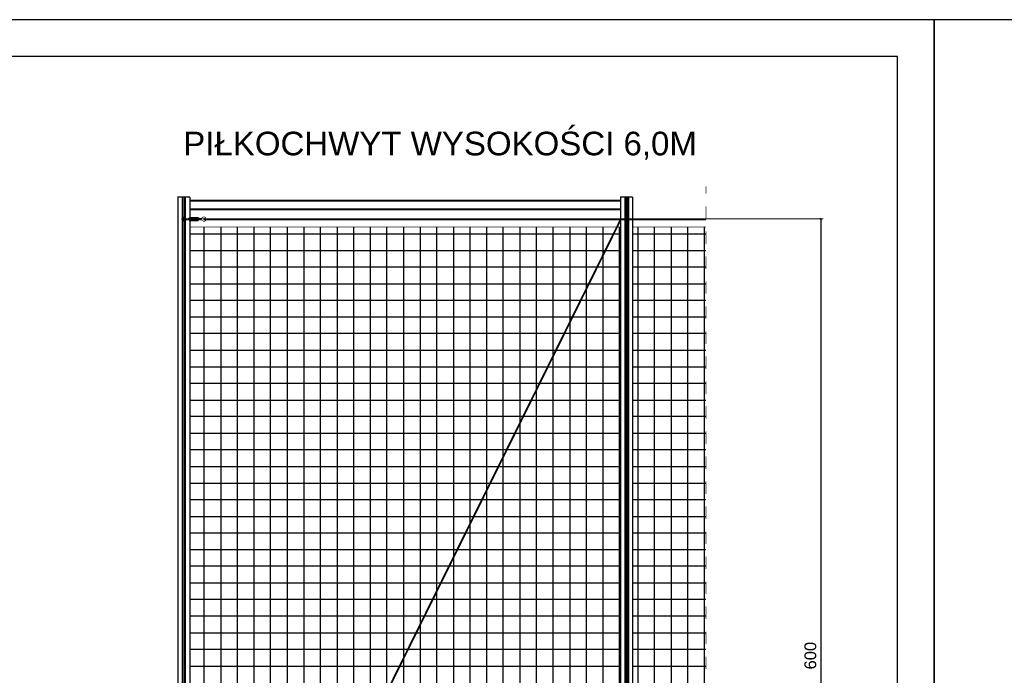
# Model space of a CAD drawing. Header units: millimetres. Extents: x 74583 to 75292, y 11361 to 11727.
# Tile 47 of 85: x 75019 to 75052, y 11705 to 11727. Entities that reach past the tile are written whole.
import ezdxf

# ---------------------------------------------------------------- set-up
doc = ezdxf.new("R2010")
doc.units = ezdxf.units.MM
doc.layers.add('P', color=7, linetype='Continuous')
doc.layers.add('T', color=7, linetype='Continuous')
doc.styles.get("Standard").update_dxf_attribs({"font": 'ARIAL.TTF'})

msp = doc.modelspace()

# ---------------------------------------------------------------- linework, layer by layer
at = {"color": 7}
for points in [[(75049.725, 11652.989), (75049.725, 11727.239), (74997.225, 11727.239), (74997.225, 11652.989)], [(75102.225, 11652.989), (75102.225, 11727.239), (75049.725, 11727.239), (75049.725, 11652.989)], [(75001.963, 11725.989), (75001.963, 11654.239), (75048.475, 11654.239), (75048.475, 11725.989)]]:
    msp.add_lwpolyline(points, close=True, dxfattribs=at)
at = {"layer": 'P'}
for points, const_width in [([(75041.993, 11721.351), (75041.993, 11721.602)], 0.0213), ([(75024.129, 11691.016), (75024.129, 11721.24), (75024.53, 11721.24)], 0.0423), ([(75024.129, 11721.24), (75024.53, 11721.24), (75024.129, 11721.24)], 0.0213), ([(75024.53, 11720.544), (75024.53, 11721.24)], 0.0423), ([(75024.552, 11721.117), (75039.113, 11721.117)], 0.0635), ([(75039.113, 11720.5), (75039.113, 11721.24), (75039.515, 11721.24)], 0.0423), ([(75039.113, 11721.24), (75039.515, 11721.24), (75039.113, 11721.24)], 0.0213), ([(75039.515, 11720.5), (75039.515, 11721.24)], 0.0423), ([(75024.552, 11720.822), (75039.113, 11720.822)], 0.0635), ([(75041.993, 11720.5), (75041.993, 11720.923)], 0.0213), ([(75024.275, 11720.5), (75024.253, 11720.5), (75024.253, 11720.482), (75024.275, 11720.482)], 0.0213), ([(75024.319, 11720.544), (75024.297, 11720.522), (75024.275, 11720.5)], 0.0213), ([(75024.275, 11720.482), (75024.297, 11720.46), (75024.319, 11720.438)], 0.0213), ([(75024.341, 11720.544), (75024.341, 11720.566), (75024.319, 11720.566), (75024.319, 11720.544)], 0.0213), ([(75024.319, 11720.438), (75024.319, 11720.416), (75024.341, 11720.416), (75024.341, 11720.438)], 0.0213), ([(75024.38, 11720.5), (75024.358, 11720.522), (75024.341, 11720.544)], 0.0213), ([(75024.341, 11720.438), (75024.358, 11720.46), (75024.38, 11720.482)], 0.0213), ([(75024.53, 11720.544), (75024.486, 11720.522), (75024.464, 11720.5), (75024.486, 11720.46), (75024.53, 11720.438)], 0.0213), ([(75024.53, 11720.522), (75024.508, 11720.5), (75024.486, 11720.5), (75024.508, 11720.482), (75024.53, 11720.46)], 0.0213), ([(75039.113, 11720.482), (75024.53, 11691.016)], 0.0635), ([(75024.53, 11691.016), (75024.53, 11713.581), (75024.53, 11720.438)], 0.0423), ([(75024.804, 11720.438), (75024.848, 11720.46), (75024.87, 11720.5), (75024.848, 11720.522), (75024.804, 11720.544)], 0.0213), ([(75024.804, 11720.46), (75024.826, 11720.482), (75024.848, 11720.5), (75024.826, 11720.5), (75024.804, 11720.522)], 0.0213), ([(75025.06, 11720.5), (75025.06, 11720.544), (75025.015, 11720.566), (75024.976, 11720.566), (75024.932, 11720.522)], 0.0213), ([(75024.932, 11720.46), (75024.976, 11720.416), (75025.015, 11720.416), (75025.06, 11720.438), (75025.06, 11720.482)], 0.0213), ([(75025.038, 11720.5), (75024.993, 11720.522), (75024.976, 11720.522), (75024.976, 11720.5), (75024.976, 11720.482), (75024.993, 11720.46), (75025.015, 11720.46), (75025.038, 11720.482)], 0.0213), ([(75025.038, 11720.5), (75025.015, 11720.522), (75024.993, 11720.522), (75024.976, 11720.522), (75024.976, 11720.5)], 0.0213), ([(75025.038, 11720.5), (75025.015, 11720.5), (75025.015, 11720.482), (75025.038, 11720.482)], 0.0213), ([(75039.113, 11691.016), (75039.113, 11713.581), (75039.113, 11720.482)], 0.0423), ([(75039.303, 11720.544), (75039.281, 11720.522), (75039.263, 11720.5)], 0.0213), ([(75039.263, 11720.482), (75039.281, 11720.46), (75039.303, 11720.438)], 0.0213), ([(75039.347, 11720.544), (75039.325, 11720.566), (75039.303, 11720.566), (75039.303, 11720.544)], 0.0213), ([(75039.303, 11720.438), (75039.303, 11720.416), (75039.325, 11720.416), (75039.347, 11720.438)], 0.0213), ([(75039.369, 11720.5), (75039.369, 11720.522), (75039.347, 11720.544)], 0.0213), ([(75039.347, 11720.438), (75039.369, 11720.46), (75039.369, 11720.482)], 0.0213), ([(75039.515, 11691.016), (75039.515, 11713.581), (75039.515, 11720.482)], 0.0423), ([(75041.993, 11720.5), (75045.97, 11720.5)], 0.0423), ([(75045.909, 11720.46), (75045.843, 11720.522)], 0.0423), ([(75045.887, 11720.5), (75045.887, 11720.438)], 0.0423), ([(75045.887, 11690.827), (75045.887, 11720.438)], 0.0423), ([(75024.53, 11691.166), (75039.113, 11691.166), (75039.113, 11720.226), (75024.53, 11720.226), (75024.53, 11691.166)], 0.0213), ([(75041.993, 11720.226), (75039.515, 11720.226), (75039.515, 11691.166), (75041.993, 11691.166)], 0.0213), ([(75041.993, 11719.653), (75041.993, 11720.081)], 0.0213), ([(75041.993, 11718.806), (75041.993, 11719.234)], 0.0213), ([(75041.993, 11717.964), (75041.993, 11718.383)], 0.0213), ([(75041.993, 11717.117), (75041.993, 11717.536)], 0.0213), ([(75041.993, 11716.266), (75041.993, 11716.69)], 0.0213), ([(75041.993, 11715.42), (75041.993, 11715.847)], 0.0213), ([(75041.993, 11714.573), (75041.993, 11715.001)], 0.0213), ([(75041.993, 11713.731), (75041.993, 11714.15)], 0.0213), ([(75041.993, 11712.884), (75041.993, 11713.303)], 0.0213), ([(75041.993, 11712.033), (75041.993, 11712.456)], 0.0213), ([(75041.993, 11711.186), (75041.993, 11711.614)], 0.0213), ([(75041.993, 11710.34), (75041.993, 11710.767)], 0.0213), ([(75041.993, 11709.497), (75041.993, 11709.916)], 0.0213), ([(75041.993, 11708.651), (75041.993, 11709.07)], 0.0213), ([(75041.993, 11707.8), (75041.993, 11708.223)], 0.0213), ([(75041.993, 11706.953), (75041.993, 11707.381)], 0.0213), ([(75041.993, 11706.106), (75041.993, 11706.53)], 0.0213), ([(75041.993, 11705.264), (75041.993, 11705.683)], 0.0213)]:
    msp.add_lwpolyline(points, dxfattribs=dict(at, const_width=const_width))
for points in [[(75024.275, 11720.5), (75024.275, 11721.24)], [(75024.275, 11720.5), (75024.275, 11721.24)], [(75024.297, 11720.544), (75024.297, 11721.24)], [(75024.358, 11720.544), (75024.358, 11721.24)], [(75024.38, 11720.5), (75024.38, 11721.24)], [(75024.38, 11720.5), (75024.38, 11721.24)], [(75039.263, 11720.5), (75039.263, 11721.24)], [(75039.281, 11720.5), (75039.281, 11721.24)], [(75039.303, 11720.544), (75039.303, 11721.24)], [(75039.347, 11720.544), (75039.347, 11721.24)], [(75039.369, 11720.5), (75039.369, 11721.24)], [(75039.387, 11720.5), (75039.387, 11721.24)], [(75024.275, 11720.5), (75024.486, 11720.5)], [(75024.275, 11691.016), (75024.275, 11720.482)], [(75024.275, 11691.016), (75024.275, 11720.482)], [(75024.275, 11720.482), (75024.486, 11720.482)], [(75024.319, 11720.522), (75024.297, 11720.522)], [(75024.319, 11720.522), (75024.297, 11720.5)], [(75024.297, 11720.5), (75024.297, 11720.522)], [(75024.297, 11720.522), (75024.319, 11720.522)], [(75024.297, 11720.522), (75024.319, 11720.522)], [(75024.297, 11720.522), (75024.319, 11720.522)], [(75024.297, 11720.5), (75024.319, 11720.5)], [(75024.297, 11720.5), (75024.319, 11720.5)], [(75024.297, 11720.482), (75024.319, 11720.46)], [(75024.297, 11720.482), (75024.319, 11720.482)], [(75024.319, 11720.46), (75024.297, 11720.482)], [(75024.297, 11720.482), (75024.319, 11720.482)], [(75024.297, 11720.482), (75024.319, 11720.482)], [(75024.319, 11720.46), (75024.297, 11720.482)], [(75024.297, 11720.482), (75024.319, 11720.482)], [(75024.297, 11720.482), (75024.319, 11720.482)], [(75024.297, 11691.016), (75024.297, 11720.438)], [(75024.319, 11720.544), (75024.319, 11720.5)], [(75024.319, 11720.522), (75024.341, 11720.522)], [(75024.319, 11720.5), (75024.341, 11720.5)], [(75024.319, 11720.5), (75024.341, 11720.5)], [(75024.319, 11720.5), (75024.341, 11720.5)], [(75024.319, 11720.482), (75024.319, 11720.438)], [(75024.341, 11720.544), (75024.341, 11720.5)], [(75024.358, 11720.5), (75024.341, 11720.522)], [(75024.341, 11720.522), (75024.358, 11720.5)], [(75024.341, 11720.482), (75024.358, 11720.482)], [(75024.341, 11720.482), (75024.358, 11720.482)], [(75024.341, 11720.482), (75024.341, 11720.438)], [(75024.341, 11720.46), (75024.358, 11720.46)], [(75024.358, 11720.46), (75024.341, 11720.46)], [(75024.358, 11720.5), (75024.38, 11720.5)], [(75024.358, 11720.5), (75024.38, 11720.5)], [(75024.358, 11720.5), (75024.38, 11720.5)], [(75024.358, 11720.5), (75024.38, 11720.5)], [(75024.358, 11720.482), (75024.38, 11720.482)], [(75024.358, 11720.46), (75024.358, 11720.482)], [(75024.358, 11720.482), (75024.38, 11720.482)], [(75024.358, 11720.482), (75024.358, 11720.46)], [(75024.358, 11720.46), (75024.38, 11720.46)], [(75024.358, 11691.016), (75024.358, 11720.438)], [(75024.38, 11691.016), (75024.38, 11720.482)], [(75024.38, 11691.016), (75024.38, 11720.482)], [(75024.425, 11720.5), (75024.447, 11720.5)], [(75024.425, 11720.482), (75024.447, 11720.5)], [(75024.425, 11720.482), (75024.447, 11720.5)], [(75024.425, 11720.5), (75024.425, 11720.482)], [(75024.447, 11720.482), (75024.447, 11720.5)], [(75024.447, 11720.482), (75024.447, 11720.5)], [(75024.447, 11720.482), (75024.447, 11720.5)], [(75024.447, 11720.482), (75024.464, 11720.5)], [(75024.464, 11720.482), (75024.464, 11720.5)], [(75024.464, 11720.482), (75024.464, 11720.5)], [(75024.464, 11720.482), (75024.464, 11720.5)], [(75024.464, 11720.482), (75024.486, 11720.5)], [(75024.486, 11720.482), (75024.508, 11720.5)], [(75024.486, 11720.482), (75024.508, 11720.5)], [(75024.508, 11720.482), (75024.508, 11720.5)], [(75024.508, 11720.482), (75024.508, 11720.5)], [(75024.508, 11720.482), (75024.53, 11720.5)], [(75024.508, 11720.482), (75024.53, 11720.5)], [(75024.53, 11720.5), (75024.508, 11720.5)], [(75024.53, 11720.482), (75024.508, 11720.482)], [(75024.53, 11720.544), (75024.804, 11720.544)], [(75024.53, 11720.522), (75024.804, 11720.522)], [(75024.53, 11720.522), (75024.53, 11720.46)], [(75024.53, 11720.5), (75024.53, 11720.522)], [(75024.53, 11720.522), (75024.552, 11720.522)], [(75024.53, 11720.46), (75024.804, 11720.46)], [(75024.53, 11720.438), (75024.804, 11720.438)], [(75024.552, 11720.522), (75024.552, 11720.46)], [(75024.552, 11720.482), (75024.552, 11720.5)], [(75024.552, 11720.482), (75024.552, 11720.5)], [(75024.552, 11720.482), (75024.57, 11720.5)], [(75024.552, 11720.482), (75024.57, 11720.5)], [(75024.658, 11720.5), (75024.552, 11720.5)], [(75024.658, 11720.482), (75024.552, 11720.482)], [(75024.57, 11720.482), (75024.57, 11720.5)], [(75024.57, 11720.482), (75024.57, 11720.5)], [(75024.57, 11720.482), (75024.592, 11720.5)], [(75024.57, 11720.482), (75024.592, 11720.5)], [(75024.592, 11720.482), (75024.592, 11720.5)], [(75024.592, 11720.482), (75024.592, 11720.5)], [(75024.592, 11720.482), (75024.614, 11720.5)], [(75024.592, 11720.482), (75024.614, 11720.5)], [(75024.614, 11720.482), (75024.614, 11720.5)], [(75024.614, 11720.482), (75024.614, 11720.5)], [(75024.614, 11720.482), (75024.614, 11720.5)], [(75024.614, 11720.482), (75024.636, 11720.5)], [(75024.636, 11720.482), (75024.636, 11720.5)], [(75024.636, 11720.482), (75024.636, 11720.5)], [(75024.636, 11720.482), (75024.636, 11720.5)], [(75024.636, 11720.482), (75024.658, 11720.5)], [(75024.658, 11720.5), (75024.658, 11720.482)], [(75024.676, 11720.5), (75024.698, 11720.5)], [(75024.676, 11720.482), (75024.698, 11720.5)], [(75024.782, 11720.5), (75024.676, 11720.5)], [(75024.676, 11720.5), (75024.676, 11720.482)], [(75024.782, 11720.482), (75024.676, 11720.482)], [(75024.698, 11720.482), (75024.698, 11720.5)], [(75024.698, 11720.482), (75024.698, 11720.5)], [(75024.698, 11720.482), (75024.72, 11720.5)], [(75024.698, 11720.482), (75024.72, 11720.5)], [(75024.72, 11720.482), (75024.72, 11720.5)], [(75024.72, 11720.482), (75024.72, 11720.5)], [(75024.72, 11720.482), (75024.742, 11720.5)], [(75024.72, 11720.482), (75024.742, 11720.5)], [(75024.742, 11720.482), (75024.742, 11720.5)], [(75024.742, 11720.482), (75024.742, 11720.5)], [(75024.742, 11720.482), (75024.764, 11720.5)], [(75024.742, 11720.482), (75024.764, 11720.5)], [(75024.764, 11720.482), (75024.764, 11720.5)], [(75024.764, 11720.482), (75024.764, 11720.5)], [(75024.764, 11720.482), (75024.782, 11720.5)], [(75024.764, 11720.482), (75024.782, 11720.5)], [(75024.782, 11720.522), (75024.782, 11720.46)], [(75024.782, 11720.482), (75024.782, 11720.5)], [(75024.782, 11720.482), (75024.782, 11720.5)], [(75024.804, 11720.522), (75024.804, 11720.46)], [(75024.804, 11720.5), (75024.804, 11720.522)], [(75024.804, 11720.522), (75024.826, 11720.522)], [(75024.804, 11720.5), (75024.826, 11720.5)], [(75024.804, 11720.482), (75024.826, 11720.5)], [(75024.848, 11720.5), (75024.804, 11720.5)], [(75024.804, 11720.5), (75024.826, 11720.5)], [(75024.848, 11720.482), (75024.804, 11720.482)], [(75024.804, 11720.482), (75024.826, 11720.482)], [(75024.804, 11720.482), (75024.826, 11720.482)], [(75024.804, 11720.482), (75024.804, 11720.46)], [(75024.804, 11720.46), (75024.826, 11720.46)], [(75024.826, 11720.482), (75024.826, 11720.5)], [(75024.826, 11720.482), (75024.826, 11720.5)], [(75024.826, 11720.482), (75024.848, 11720.5)], [(75024.826, 11720.482), (75024.848, 11720.5)], [(75024.848, 11720.482), (75024.848, 11720.5)], [(75024.87, 11720.5), (75024.888, 11720.5)], [(75024.87, 11720.482), (75024.87, 11720.5)], [(75024.87, 11720.482), (75024.87, 11720.5)], [(75024.87, 11720.482), (75024.87, 11720.5)], [(75024.87, 11720.482), (75024.888, 11720.5)], [(75024.91, 11720.5), (75024.87, 11720.5)], [(75024.91, 11720.482), (75024.87, 11720.482)], [(75024.888, 11720.482), (75024.888, 11720.5)], [(75024.888, 11720.482), (75024.888, 11720.5)], [(75024.888, 11720.482), (75024.888, 11720.5)], [(75024.888, 11720.482), (75024.91, 11720.5)], [(75024.888, 11720.482), (75024.91, 11720.482)], [(75024.91, 11720.5), (75024.932, 11720.522)], [(75024.91, 11720.5), (75024.91, 11720.482)], [(75024.932, 11720.46), (75024.91, 11720.482)], [(75025.038, 11720.5), (75039.303, 11720.5)], [(75025.038, 11720.482), (75039.303, 11720.482)], [(75039.263, 11691.016), (75039.263, 11720.482)], [(75039.303, 11720.522), (75039.281, 11720.5)], [(75039.281, 11720.5), (75039.281, 11720.522)], [(75039.281, 11720.522), (75039.303, 11720.522)], [(75039.281, 11720.522), (75039.303, 11720.522)], [(75039.281, 11720.522), (75039.303, 11720.522)], [(75039.281, 11720.5), (75039.303, 11720.5)], [(75039.281, 11720.5), (75039.303, 11720.5)], [(75039.281, 11720.5), (75039.303, 11720.5)], [(75039.281, 11720.5), (75039.303, 11720.5)], [(75039.281, 11720.482), (75039.303, 11720.482)], [(75039.281, 11720.482), (75039.303, 11720.46)], [(75039.281, 11720.482), (75039.303, 11720.482)], [(75039.281, 11691.016), (75039.281, 11720.482)], [(75039.303, 11720.46), (75039.281, 11720.482)], [(75039.281, 11720.482), (75039.303, 11720.482)], [(75039.281, 11720.482), (75039.303, 11720.482)], [(75039.281, 11720.482), (75039.303, 11720.482)], [(75039.303, 11720.46), (75039.281, 11720.482)], [(75039.281, 11720.482), (75039.303, 11720.482)], [(75039.281, 11720.482), (75039.303, 11720.482)], [(75039.281, 11720.482), (75039.303, 11720.482)], [(75039.303, 11720.544), (75039.303, 11720.438)], [(75039.303, 11720.522), (75039.325, 11720.522)], [(75039.303, 11720.522), (75039.325, 11720.522)], [(75039.303, 11691.016), (75039.303, 11720.438)], [(75039.325, 11720.5), (75039.347, 11720.5)], [(75039.325, 11720.5), (75039.347, 11720.5)], [(75039.325, 11720.5), (75039.347, 11720.5)], [(75039.325, 11720.482), (75039.347, 11720.482)], [(75039.325, 11720.482), (75039.347, 11720.482)], [(75039.347, 11720.544), (75039.347, 11720.438)], [(75039.347, 11720.5), (75039.347, 11720.522)], [(75039.347, 11720.522), (75039.347, 11720.5)], [(75039.369, 11720.5), (75039.347, 11720.5)], [(75039.347, 11720.5), (75041.993, 11720.5)], [(75039.347, 11720.5), (75039.369, 11720.5)], [(75039.347, 11720.482), (75039.369, 11720.482)], [(75039.347, 11720.46), (75039.347, 11720.482)], [(75039.347, 11720.482), (75041.993, 11720.482)], [(75039.347, 11720.482), (75039.369, 11720.482)], [(75039.347, 11720.482), (75039.347, 11720.46)], [(75039.347, 11720.46), (75039.369, 11720.46)], [(75039.347, 11720.46), (75039.369, 11720.46)], [(75039.347, 11720.46), (75039.369, 11720.46)], [(75039.347, 11691.016), (75039.347, 11720.438)], [(75039.369, 11720.5), (75039.387, 11720.5)], [(75039.369, 11720.5), (75039.387, 11720.5)], [(75039.369, 11720.5), (75039.387, 11720.5)], [(75039.369, 11691.016), (75039.369, 11720.482)], [(75039.387, 11691.016), (75039.387, 11720.482)], [(75025.015, 11691.166), (75025.015, 11720.226)], [(75025.589, 11691.166), (75025.589, 11720.226)], [(75026.14, 11691.166), (75026.14, 11720.226)], [(75026.709, 11691.166), (75026.709, 11720.226)], [(75027.26, 11691.166), (75027.26, 11720.226)], [(75027.833, 11691.166), (75027.833, 11720.226)], [(75028.402, 11691.166), (75028.402, 11720.226)], [(75028.953, 11691.166), (75028.953, 11720.226)], [(75029.527, 11691.166), (75029.527, 11720.226)], [(75030.073, 11691.166), (75030.073, 11720.226)], [(75030.647, 11691.166), (75030.647, 11720.226)], [(75031.198, 11691.166), (75031.198, 11720.226)], [(75031.767, 11691.166), (75031.767, 11720.226)], [(75032.34, 11691.166), (75032.34, 11720.226)], [(75032.891, 11691.166), (75032.891, 11720.226)], [(75033.46, 11691.166), (75033.46, 11720.226)], [(75034.011, 11691.166), (75034.011, 11720.226)], [(75034.585, 11691.166), (75034.585, 11720.226)], [(75035.136, 11691.166), (75035.136, 11720.226)], [(75035.705, 11691.166), (75035.705, 11720.226)], [(75036.256, 11691.166), (75036.256, 11720.226)], [(75036.829, 11691.166), (75036.829, 11720.226)], [(75037.398, 11691.166), (75037.398, 11720.226)], [(75037.949, 11691.166), (75037.949, 11720.226)], [(75038.522, 11691.166), (75038.522, 11720.226)], [(75039.069, 11691.166), (75039.069, 11720.226)], [(75039.704, 11691.166), (75039.704, 11720.226)], [(75040.255, 11691.166), (75040.255, 11720.226)], [(75040.829, 11691.166), (75040.829, 11720.226)], [(75041.38, 11691.166), (75041.38, 11720.226)], [(75041.949, 11691.166), (75041.949, 11720.226)], [(75024.53, 11719.993), (75039.113, 11719.993)], [(75039.515, 11719.993), (75041.993, 11719.993)], [(75024.53, 11719.424), (75039.113, 11719.424)], [(75039.515, 11719.424), (75041.993, 11719.424)], [(75024.53, 11718.872), (75039.113, 11718.872)], [(75039.515, 11718.872), (75041.993, 11718.872)], [(75024.53, 11718.299), (75039.113, 11718.299)], [(75039.515, 11718.299), (75041.993, 11718.299)], [(75024.53, 11717.748), (75039.113, 11717.748)], [(75039.515, 11717.748), (75041.993, 11717.748)], [(75024.53, 11717.179), (75039.113, 11717.179)], [(75039.515, 11717.179), (75041.993, 11717.179)], [(75024.53, 11716.628), (75039.113, 11716.628)], [(75039.515, 11716.628), (75041.993, 11716.628)], [(75024.552, 11716.059), (75039.113, 11716.059)], [(75039.515, 11716.059), (75041.993, 11716.059)], [(75024.53, 11715.486), (75039.113, 11715.486)], [(75039.515, 11715.486), (75041.993, 11715.486)], [(75024.53, 11714.935), (75039.113, 11714.935)], [(75039.515, 11714.935), (75041.993, 11714.935)], [(75024.53, 11714.361), (75039.113, 11714.361)], [(75039.515, 11714.361), (75041.993, 11714.361)], [(75024.53, 11713.815), (75039.113, 11713.815)], [(75039.515, 11713.815), (75041.993, 11713.815)], [(75024.53, 11713.241), (75039.113, 11713.241)], [(75039.515, 11713.241), (75041.993, 11713.241)], [(75024.53, 11712.69), (75039.113, 11712.69)], [(75039.515, 11712.69), (75041.993, 11712.69)], [(75024.53, 11712.121), (75039.113, 11712.121)], [(75039.515, 11712.121), (75041.993, 11712.121)], [(75024.53, 11711.548), (75039.113, 11711.548)], [(75039.515, 11711.548), (75041.993, 11711.548)], [(75024.53, 11710.997), (75039.113, 11710.997)], [(75039.515, 11710.997), (75041.993, 11710.997)], [(75024.53, 11710.428), (75039.113, 11710.428)], [(75039.515, 11710.428), (75041.993, 11710.428)], [(75024.53, 11709.877), (75039.113, 11709.877)], [(75039.515, 11709.877), (75041.993, 11709.877)], [(75024.53, 11709.303), (75039.113, 11709.303)], [(75039.515, 11709.303), (75041.993, 11709.303)], [(75024.53, 11708.752), (75039.113, 11708.752)], [(75039.515, 11708.752), (75041.993, 11708.752)], [(75024.53, 11708.183), (75039.113, 11708.183)], [(75039.515, 11708.183), (75041.993, 11708.183)], [(75024.53, 11707.632), (75039.113, 11707.632)], [(75039.515, 11707.632), (75041.993, 11707.632)], [(75024.53, 11707.059), (75039.113, 11707.059)], [(75039.515, 11707.059), (75041.993, 11707.059)], [(75024.53, 11706.49), (75039.113, 11706.49)], [(75039.515, 11706.49), (75041.993, 11706.49)], [(75024.53, 11705.939), (75039.113, 11705.939)], [(75039.515, 11705.939), (75041.993, 11705.939)], [(75024.53, 11705.365), (75039.113, 11705.365)], [(75039.515, 11705.365), (75041.993, 11705.365)]]:
    msp.add_lwpolyline(points, dxfattribs=at)

# ---------------------------------------------------------------- texts
at = {"layer": 'T', "insert": (75024.304, 11722.499), "char_height": 0.8, "attachment_point": 7}
msp.add_mtext('{\\fArial|b0|i0|c0|p18;PIŁKOCHWYT WYSOKOŚCI 6,0M}', dxfattribs=at)
at = {"layer": 'T', "insert": (75045.329, 11705.249), "char_height": 0.4, "attachment_point": 1, "rotation": 90}
msp.add_mtext('{\\fArial|b0|i0|c0|p18;600}', dxfattribs=at)

doc.saveas('drawing.dxf')
